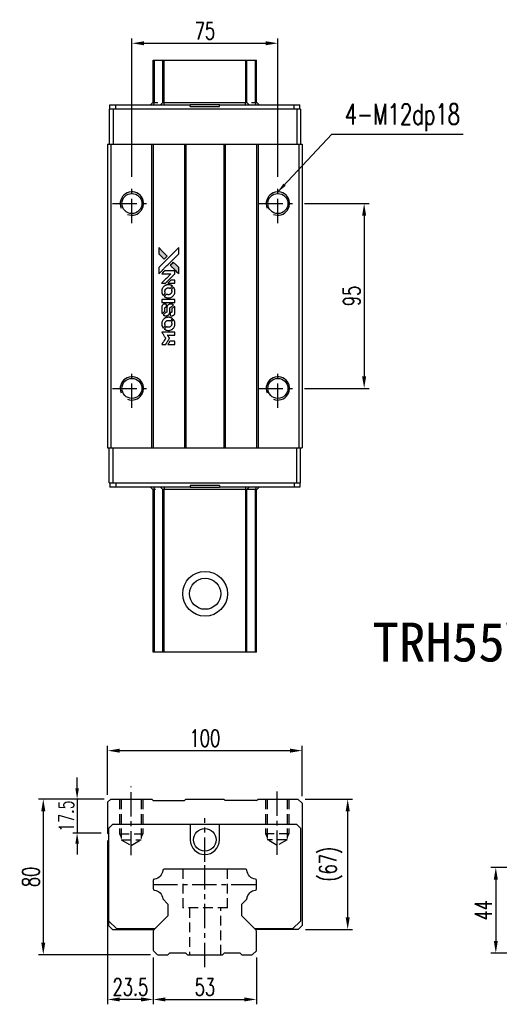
# Model space of a CAD drawing. Header units: millimetres. Extents: x 714 to 1314, y 152 to 669.
# Tile 1 of 2: x 714 to 960, y 163 to 669. Entities that reach past the tile are written whole.
import ezdxf
from ezdxf.enums import TextEntityAlignment as Align

# ---------------------------------------------------------------- set-up
doc = ezdxf.new("R2010")
doc.units = ezdxf.units.MM
doc.header["$LTSCALE"] = 10
doc.linetypes.add('CENTER', pattern=[2, 1.25, -0.25, 0.25, -0.25])
doc.linetypes.add('DASHED', pattern=[0.75, 0.5, -0.25])
for name, color, linetype in [('2', 7, 'Continuous'), ('4', 7, 'Continuous'), ('CHA', 7, 'Continuous'), ('CL', 1, 'CENTER'), ('DIM', 4, 'Continuous'), ('HID', 2, 'DASHED'), ('OUT', 3, 'Continuous')]:
    doc.layers.add(name, color=color, linetype=linetype)
doc.styles.add('DIM-7', font='SIMPLEX.shx', dxfattribs={"width": 0.7, "bigfont": 'chineset.shx'})
doc.styles.add('T', font='kaiu.ttf')
doc.dimstyles.new('CNS', dxfattribs={"dimtxt": 3.5, "dimasz": 2.5, "dimexe": 1, "dimexo": 1.5, "dimgap": 0.09, "dimtad": 0, "dimdsep": 46, "dimtxsty": 'DIM-7', "dimcen": 0.09, "dimclrd": 1, "dimclre": 1, "dimclrt": 4, "dimadec": 0, "dimazin": 0, "dimtfac": 1, "dimtix": 1, "dimtmove": 2, "dimatfit": 3, "dimfxl": 1, "dimtvp": 0.971429, "dimtolj": 1, "dimarcsym": 0})

# ---------------------------------------------------------------- blocks, each defined once
blk = doc.blocks.new('*D63')
at = {"layer": 'DEFPOINTS', "color": 0}
for p in [(846.7, 656.59), (771.7, 584.21), (846.7, 584.21)]:
    blk.add_point(p, dxfattribs=at)
at = {"layer": 'DIM', "color": 7, "lineweight": -2}
for p, q in [((771.7, 587.96), (771.7, 659.09)), ((846.7, 587.96), (846.7, 659.09)), ((777.95, 656.59), (840.45, 656.59))]:
    blk.add_line(p, q, dxfattribs=at)
at = {"layer": 'DIM', "color": 7}
for points in [[(777.95, 657.63), (777.95, 655.55), (771.7, 656.59)], [(840.45, 657.63), (840.45, 655.55), (846.7, 656.59)]]:
    blk.add_solid(points, dxfattribs=at)
at = {"layer": 'DIM', "color": 7, "insert": (809.2, 662.97), "char_height": 8.75, "attachment_point": 5, "style": 'DIM-7'}
blk.add_mtext('\\A1;75', dxfattribs=at)
blk = doc.blocks.new('*D64')
at = {"layer": 'DEFPOINTS', "color": 0}
for p in [(782.7, 190.45), (835.7, 190.45), (835.7, 165.14)]:
    blk.add_point(p, dxfattribs=at)
at = {"layer": 'DIM', "color": 7, "lineweight": -2}
for p, q in [((782.7, 186.7), (782.7, 162.64)), ((835.7, 186.7), (835.7, 162.64)), ((788.95, 165.14), (829.45, 165.14))]:
    blk.add_line(p, q, dxfattribs=at)
at = {"layer": 'DIM', "color": 7}
for points in [[(788.95, 166.18), (788.95, 164.1), (782.7, 165.14)], [(829.45, 166.18), (829.45, 164.1), (835.7, 165.14)]]:
    blk.add_solid(points, dxfattribs=at)
at = {"layer": 'DIM', "color": 7, "insert": (809.2, 171.52), "char_height": 8.75, "attachment_point": 5, "style": 'DIM-7'}
blk.add_mtext('\\A1;53', dxfattribs=at)
blk = doc.blocks.new('*D65')
at = {"layer": 'DEFPOINTS', "color": 0}
for p in [(759.2, 250.64), (782.7, 190.45), (759.2, 165.14)]:
    blk.add_point(p, dxfattribs=at)
at = {"layer": 'DIM', "color": 7, "lineweight": -2}
for p, q in [((759.2, 246.89), (759.2, 162.64)), ((782.7, 186.7), (782.7, 162.64)), ((776.45, 165.14), (765.45, 165.14))]:
    blk.add_line(p, q, dxfattribs=at)
at = {"layer": 'DIM', "color": 7}
for points in [[(765.45, 166.18), (765.45, 164.1), (759.2, 165.14)], [(776.45, 166.18), (776.45, 164.1), (782.7, 165.14)]]:
    blk.add_solid(points, dxfattribs=at)
at = {"layer": 'DIM', "color": 7, "insert": (770.95, 171.52), "char_height": 8.75, "attachment_point": 5, "style": 'DIM-7'}
blk.add_mtext('\\A1;23.5', dxfattribs=at)
blk = doc.blocks.new('*D56')
at = {"layer": 'DEFPOINTS', "color": 0}
for p in [(760.81, 268.14), (743.55, 250.64), (759.2, 250.64)]:
    blk.add_point(p, dxfattribs=at)
at = {"layer": 'DIM', "color": 7, "lineweight": -2}
for p, q in [((743.55, 273.64), (743.55, 279.14)), ((757.51, 268.14), (741.35, 268.14)), ((743.55, 268.14), (743.55, 250.64)), ((755.9, 250.64), (741.35, 250.64)), ((743.55, 245.14), (743.55, 239.64))]:
    blk.add_line(p, q, dxfattribs=at)
at = {"layer": 'DIM', "color": 7}
for points in [[(742.63, 273.64), (744.46, 273.64), (743.55, 268.14)], [(742.63, 245.14), (744.46, 245.14), (743.55, 250.64)]]:
    blk.add_solid(points, dxfattribs=at)
at = {"layer": 'DIM', "color": 7, "insert": (737.94, 259.39), "char_height": 7.7, "attachment_point": 5, "rotation": 90, "style": 'DIM-7'}
blk.add_mtext('\\A1;17.5', dxfattribs=at)
blk = doc.blocks.new('*D66')
at = {"layer": 'DEFPOINTS', "color": 0}
for p in [(760.81, 268.14), (726.16, 188.14), (785.01, 188.14)]:
    blk.add_point(p, dxfattribs=at)
at = {"layer": 'DIM', "color": 7, "lineweight": -2}
for p, q in [((757.06, 268.14), (723.66, 268.14)), ((726.16, 261.89), (726.16, 194.39)), ((781.26, 188.14), (723.66, 188.14))]:
    blk.add_line(p, q, dxfattribs=at)
at = {"layer": 'DIM', "color": 7}
for points in [[(725.12, 261.89), (727.2, 261.89), (726.16, 268.14)], [(725.12, 194.39), (727.2, 194.39), (726.16, 188.14)]]:
    blk.add_solid(points, dxfattribs=at)
at = {"layer": 'DIM', "color": 7, "insert": (719.78, 228.14), "char_height": 8.75, "attachment_point": 5, "rotation": 90, "style": 'DIM-7'}
blk.add_mtext('\\A1;80', dxfattribs=at)
blk = doc.blocks.new('*D67')
at = {"layer": 'DEFPOINTS', "color": 0}
for p in [(857, 268.14), (882.59, 268.14), (857.2, 201.14)]:
    blk.add_point(p, dxfattribs=at)
at = {"layer": 'DIM', "color": 7, "lineweight": -2}
for p, q in [((860.75, 268.14), (885.09, 268.14)), ((882.59, 207.39), (882.59, 261.89)), ((860.95, 201.14), (885.09, 201.14))]:
    blk.add_line(p, q, dxfattribs=at)
at = {"layer": 'DIM', "color": 7}
for points in [[(881.55, 261.89), (883.64, 261.89), (882.59, 268.14)], [(881.55, 207.39), (883.64, 207.39), (882.59, 201.14)]]:
    blk.add_solid(points, dxfattribs=at)
at = {"layer": 'DIM', "color": 7, "insert": (873.93, 234.64), "char_height": 8.75, "attachment_point": 5, "rotation": 90, "style": 'DIM-7'}
blk.add_mtext('\\A1;(67)', dxfattribs=at)
blk = doc.blocks.new('*D57')
at = {"layer": 'DEFPOINTS', "color": 0}
for p in [(986.75, 232.95), (958.71, 188.95), (986.75, 188.95)]:
    blk.add_point(p, dxfattribs=at)
at = {"layer": 'DIM', "color": 7, "lineweight": -2}
for p, q in [((983, 232.95), (956.21, 232.95)), ((958.71, 226.7), (958.71, 195.2)), ((983, 188.95), (956.21, 188.95))]:
    blk.add_line(p, q, dxfattribs=at)
at = {"layer": 'DIM', "color": 7}
for points in [[(957.67, 226.7), (959.75, 226.7), (958.71, 232.95)], [(957.67, 195.2), (959.75, 195.2), (958.71, 188.95)]]:
    blk.add_solid(points, dxfattribs=at)
at = {"layer": 'DIM', "color": 7, "insert": (952.34, 210.95), "char_height": 8.75, "attachment_point": 5, "rotation": 90, "style": 'DIM-7'}
blk.add_mtext('\\A1;44', dxfattribs=at)
blk = doc.blocks.new('*D76')
at = {"layer": 'DEFPOINTS', "color": 0}
for p in [(859.2, 293.01), (759.2, 266.54), (859.2, 265.94)]:
    blk.add_point(p, dxfattribs=at)
at = {"layer": 'DIM', "color": 7, "lineweight": -2}
for p, q in [((759.2, 270.29), (759.2, 295.51)), ((859.2, 269.69), (859.2, 295.51)), ((765.45, 293.01), (852.95, 293.01))]:
    blk.add_line(p, q, dxfattribs=at)
at = {"layer": 'DIM', "color": 7}
for points in [[(765.45, 294.05), (765.45, 291.97), (759.2, 293.01)], [(852.95, 294.05), (852.95, 291.97), (859.2, 293.01)]]:
    blk.add_solid(points, dxfattribs=at)
at = {"layer": 'DIM', "color": 7, "insert": (809.2, 299.38), "char_height": 8.75, "attachment_point": 5, "style": 'DIM-7'}
blk.add_mtext('\\A1;100', dxfattribs=at)
blk = doc.blocks.new('*D90')
at = {"layer": 'DEFPOINTS', "color": 0}
for p in [(856.7, 574.21), (856.7, 479.21), (891.05, 479.21)]:
    blk.add_point(p, dxfattribs=at)
at = {"layer": 'DIM', "color": 7, "lineweight": -2}
for p, q in [((860.45, 574.21), (893.55, 574.21)), ((891.05, 567.96), (891.05, 485.46)), ((860.45, 479.21), (893.55, 479.21))]:
    blk.add_line(p, q, dxfattribs=at)
at = {"layer": 'DIM', "color": 7}
for points in [[(890, 567.96), (892.09, 567.96), (891.05, 574.21)], [(890, 485.46), (892.09, 485.46), (891.05, 479.21)]]:
    blk.add_solid(points, dxfattribs=at)
at = {"layer": 'DIM', "color": 7, "insert": (884.67, 526.71), "char_height": 8.75, "attachment_point": 5, "rotation": 90, "style": 'DIM-7'}
blk.add_mtext('\\A1;95', dxfattribs=at)
blk = doc.blocks.new('MOSIONX logo(完整正式版)')
h = blk.add_hatch(color=22)
h.dxf.hatch_style = 1
h.paths.add_polyline_path([(785.46, 596.13), (785.46, 594.52), (785.46, 592.91), (786.85, 591.53, 0.000288), (787.39, 591, 0.000479), (787.84, 590.55, 0.000013), (788.25, 590.14, 0.197177), (788.26, 590.14, 0.197497), (788.27, 590.14, 0.00004), (788.5, 590.38, 0.000834), (788.76, 590.63, 0.000506), (789.07, 590.94), (789.86, 591.74), (787.66, 593.94)])
h.paths.add_polyline_path([(792.99, 588.6), (792.19, 587.8, 0.000476), (791.89, 587.49, 0.000789), (791.63, 587.23, 0.000035), (791.4, 587, 0.19758), (791.4, 586.99, 0.198396), (791.4, 586.98, 0.000019), (791.71, 586.67, 0.000582), (792.07, 586.31, 0.000351), (792.48, 585.9, 0.000108), (794.25, 584.14, 0.000692), (795.15, 583.25, 0.000077), (795.77, 582.63, 0.197527), (795.79, 582.62, 0.410181), (795.8, 582.63, 0.000493), (795.81, 582.96, 0.002424), (795.81, 583.42, 0.000529), (795.81, 584.2), (795.81, 585.78), (794.4, 587.19)])
at = {"color": 22}
for points in [[(786.85, 591.53, 0.000288), (787.39, 591, 0.000479), (787.84, 590.55, 0.000013), (788.25, 590.14, 0.197177), (788.26, 590.14, 0.197497), (788.27, 590.14, 0.00004), (788.5, 590.38, 0.000836), (788.76, 590.63, 0.000505), (789.07, 590.94), (789.86, 591.74), (787.66, 593.94), (785.46, 596.13), (785.46, 594.52), (785.46, 592.91)], [(787.39, 584.51, -0.000056), (788.36, 585.48, -0.000021), (789.71, 586.83, -0.000021), (791.19, 588.3, -0.000025), (792.57, 589.68), (795.81, 592.91), (795.81, 594.51), (795.8, 596.12), (793.63, 593.96, 0.000274), (792.58, 592.92, 0.000123), (791.21, 591.55, 0.000121), (789.76, 590.11, 0.000165), (788.46, 588.8), (785.46, 585.81), (785.46, 584.19), (785.46, 582.58)], [(792.48, 585.9, 0.000108), (794.25, 584.14, 0.000692), (795.15, 583.24, 0.000077), (795.77, 582.63, 0.197527), (795.79, 582.62, 0.410182), (795.8, 582.63, 0.000493), (795.81, 582.96, 0.002424), (795.81, 583.42, 0.000529), (795.81, 584.2), (795.81, 585.78), (794.4, 587.19), (792.99, 588.6), (792.19, 587.8, 0.000476), (791.89, 587.49, 0.000789), (791.63, 587.23, 0.000035), (791.4, 587, 0.19758), (791.4, 586.99, 0.198396), (791.4, 586.98, 0.000019), (791.71, 586.67, 0.000582), (792.07, 586.31, 0.000351)], [(788.02, 577.82), (789.05, 577.82), (791.43, 580.21), (793.82, 582.6), (793.81, 583.26, 0.0008), (793.81, 583.69, 0.010795), (793.81, 583.85, 0.030495), (793.8, 583.93, 0.080372), (793.78, 583.99, 0.03816), (793.74, 584.05, 0.041799), (793.7, 584.1, 0.042486), (793.64, 584.14, 0.042078), (793.59, 584.17, 0.099276), (793.51, 584.19, 0.003302), (793.18, 584.19, 0.002586), (792.6, 584.19, 0.000204), (791.05, 584.19), (788.58, 584.19), (787.79, 583.39), (787, 582.6), (789.37, 582.59), (791.75, 582.58), (789.4, 580.25, 0.000253), (788.5, 579.35, 0.000412), (787.73, 578.58, 0.000041), (787.05, 577.9, 0.041338), (787.02, 577.87), (786.99, 577.82)], [(787.04, 573.26, 0.023681), (787.09, 572.98, 0.022402), (787.16, 572.7, 0.021929), (787.25, 572.42, 0.020503), (787.38, 572.14, 0.013745), (787.46, 571.99, 0.009767), (787.56, 571.81, 0.009658), (787.66, 571.66, 0.027804), (787.74, 571.56), (787.77, 571.52), (788.27, 572.01, 0.002053), (788.51, 572.26, 0.006738), (788.66, 572.42, 0.007826), (788.77, 572.53, 0.063909), (788.81, 572.59, 0.061532), (788.84, 572.68, 0.068674), (788.85, 572.77, 0.052072), (788.83, 572.88, 0.019648), (788.78, 573.03, -0.018366), (788.73, 573.2, -0.0288), (788.69, 573.36, -0.029061), (788.68, 573.52, -0.019155), (788.68, 573.71, -0.053809), (788.74, 574.11, -0.058833), (788.88, 574.47, -0.058566), (789.1, 574.79, -0.052525), (789.4, 575.07, -0.044733), (789.65, 575.22, -0.040573), (789.94, 575.34, -0.041123), (790.24, 575.4, -0.04951), (790.52, 575.41, -0.017369), (790.66, 575.4, -0.024255), (790.77, 575.38, -0.023787), (790.89, 575.34, -0.015798), (791.02, 575.29, 0.010631), (791.11, 575.26, 0.033653), (791.16, 575.25, 0.037806), (791.22, 575.24, 0.016307), (791.29, 575.24, 0.068179), (791.44, 575.26, 0.095747), (791.55, 575.31, 0.033418), (791.71, 575.45, 0.002133), (792.13, 575.88, 0.001452), (792.36, 576.12, 0.012393), (792.46, 576.24, 0.020479), (792.52, 576.3, 0.344362), (792.52, 576.33, 0.074287), (792.46, 576.38, 0.005454), (792.28, 576.5, 0.008391), (792.08, 576.62, 0.017097), (791.93, 576.7, 0.027375), (791.6, 576.84, 0.02835), (791.27, 576.94, 0.027723), (790.93, 577, 0.023913), (790.56, 577.03, 0.027047), (790.11, 577.02, 0.031685), (789.7, 576.96, 0.032425), (789.3, 576.85, 0.031013), (788.91, 576.68, 0.037914), (788.46, 576.41, 0.040153), (788.05, 576.08, 0.039834), (787.71, 575.68, 0.036173), (787.42, 575.23, 0.040752), (787.22, 574.78, 0.035885), (787.09, 574.28, 0.035491), (787.03, 573.77, 0.037615)], [(792.02, 577.82), (793.82, 577.82), (793.81, 578.49), (793.81, 579.16), (793.76, 579.24, 0.03146), (793.74, 579.28, 0.026444), (793.71, 579.31, 0.026444), (793.67, 579.34, 0.031457), (793.64, 579.37), (793.56, 579.41), (792.67, 579.42), (791.78, 579.42), (791, 578.64, 0.000745), (790.7, 578.33, 0.001228), (790.45, 578.08, 0.000087), (790.23, 577.84, 0.195134), (790.22, 577.84, 0.412117), (790.23, 577.83, 0.000048), (790.75, 577.83, 0.00109), (791.33, 577.82, 0.000653)], [(788.43, 570.88, 0.018008), (788.57, 570.79, 0.009842), (788.76, 570.68, 0.009807), (788.95, 570.58, 0.015716), (789.12, 570.5, 0.048467), (789.73, 570.31, 0.045841), (790.37, 570.23, 0.046006), (791.02, 570.28, 0.049638), (791.63, 570.44, 0.064819), (792.42, 570.86, 0.06695), (793.07, 571.46, 0.066691), (793.53, 572.22, 0.063505), (793.8, 573.08, 0.03135), (793.82, 573.31, 0.010439), (793.83, 573.63, 0.010391), (793.82, 573.96, 0.032408), (793.8, 574.17, 0.015696), (793.74, 574.43, 0.018095), (793.68, 574.67, 0.018551), (793.59, 574.9, 0.018352), (793.5, 575.12, 0.015568), (793.42, 575.27, 0.009832), (793.32, 575.44, 0.009795), (793.22, 575.6, 0.023727), (793.13, 575.71), (793.1, 575.75), (792.6, 575.26, 0.001528), (792.32, 574.99, 0.010022), (792.19, 574.84, 0.019586), (792.11, 574.75, 0.061865), (792.07, 574.68, 0.055054), (792.03, 574.58, 0.061607), (792.02, 574.47, 0.048725), (792.04, 574.35, 0.020221), (792.09, 574.19, -0.017722), (792.14, 574.02, -0.02685), (792.17, 573.86, -0.02759), (792.18, 573.71, -0.020233), (792.18, 573.54, -0.04793), (792.13, 573.21, -0.048386), (792.03, 572.9, -0.047866), (791.86, 572.61, -0.044964), (791.64, 572.36, -0.04333), (791.37, 572.14, -0.050921), (791.08, 571.99, -0.051473), (790.78, 571.9, -0.0459), (790.45, 571.87, -0.019014), (790.28, 571.88, -0.024114), (790.14, 571.9, -0.025081), (790, 571.93, -0.023892), (789.86, 571.97, 0.008624), (789.75, 572.01, 0.026486), (789.67, 572.03, 0.035074), (789.61, 572.04, 0.02756), (789.54, 572.05, 0.087163), (789.42, 572.02, 0.073291), (789.32, 571.96, 0.028074), (789.16, 571.83, 0.002594), (788.81, 571.48), (788.3, 570.97)], [(790.42, 567.85), (793.81, 567.86), (793.81, 568.52), (793.81, 569.19), (793.77, 569.27, 0.071429), (793.72, 569.33, 0.054799), (793.65, 569.39, 0.053585), (793.57, 569.43, 0.060698), (793.49, 569.45, 0.033975), (793.35, 569.46), (791.63, 569.46, 0.000726), (789.94, 569.46, 0.001084), (788.46, 569.45), (787.03, 569.44), (787.03, 568.65), (787.03, 567.85)], [(787.04, 562.89, 0.018538), (787.05, 562.78, 0.010695), (787.07, 562.66, 0.01068), (787.1, 562.54, 0.017678), (787.13, 562.44, 0.013849), (787.17, 562.32, 0.011814), (787.22, 562.21, 0.004513), (787.27, 562.1, 0.290035), (787.29, 562.09, 0.196418), (787.3, 562.09, 0.000124), (787.5, 562.28, 0.001477), (787.72, 562.5, 0.000898), (787.98, 562.76), (788.66, 563.44), (788.66, 564.29, -0.001471), (788.66, 564.93, -0.028714), (788.68, 565.12, -0.097073), (788.71, 565.23, -0.084199), (788.79, 565.33, -0.042698), (788.85, 565.37, -0.053912), (788.92, 565.4, -0.051004), (788.99, 565.42, -0.032967), (789.07, 565.43, 0.00807), (789.11, 565.43, 0.003023), (789.17, 565.43, 0.002994), (789.24, 565.43, 0.003629), (789.3, 565.44), (789.45, 565.45), (789.45, 566.1, 0.001618), (789.45, 566.41, 0.005206), (789.44, 566.61, 0.00535), (789.44, 566.75, 0.060675), (789.43, 566.81, 0.048484), (789.42, 566.84, 0.02389), (789.39, 566.88, 0.022812), (789.37, 566.92, 0.02462), (789.34, 566.95, 0.061781), (789.26, 567.01, 0.080179), (789.17, 567.05, 0.048561), (789.04, 567.07, 0.010021), (788.82, 567.07, 0.016602), (788.51, 567.06, 0.031409), (788.27, 567.03, 0.036474), (788.06, 566.97, 0.03439), (787.86, 566.89, 0.065928), (787.54, 566.66, 0.069066), (787.29, 566.37, 0.065697), (787.12, 566, 0.051559), (787.04, 565.57, 0.020904), (787.03, 565.35, 0.000451), (787.03, 564.22, 0.000419), (787.03, 563.1, 0.022759)], [(787.91, 561.4, 0.023289), (788.08, 561.3, 0.026845), (788.24, 561.21, 0.026047), (788.42, 561.15, 0.019751), (788.61, 561.09, 0.013249), (788.73, 561.07, 0.025169), (788.82, 561.06, 0.016532), (788.93, 561.05, 0.002937), (789.15, 561.05, 0.003317), (789.34, 561.05, 0.011808), (789.46, 561.05, 0.01777), (789.55, 561.06, 0.021476), (789.64, 561.08, 0.04325), (790, 561.19, 0.045753), (790.33, 561.36, 0.04649), (790.61, 561.59, 0.047672), (790.85, 561.86, 0.025315), (790.93, 561.98, 0.015208), (791, 562.12, 0.01512), (791.07, 562.28, 0.022488), (791.13, 562.41, 0.027857), (791.18, 562.63, 0.034138), (791.21, 562.83, 0.014286), (791.22, 563.14, 0.00124), (791.22, 563.94, -0.00103), (791.22, 564.43, -0.002552), (791.23, 564.79, -0.001594), (791.23, 565.06, -0.047676), (791.24, 565.12, -0.085307), (791.29, 565.24, -0.097789), (791.37, 565.33, -0.085947), (791.49, 565.39, -0.051339), (791.65, 565.42, 0.014634), (791.7, 565.43, 0.015028), (791.75, 565.44, 0.014927), (791.8, 565.45, 0.059415), (791.82, 565.46, 0.070595), (791.88, 565.5, 0.00028), (792.45, 566.06, 0.000111), (793.03, 566.64, 0.200239), (793.04, 566.66, 0.268906), (793.03, 566.68, 0.001866), (792.89, 566.76, 0.007532), (792.76, 566.83, 0.017818), (792.65, 566.88, 0.013256), (792.54, 566.93, 0.011636), (792.42, 566.97, 0.011528), (792.29, 567.01, 0.012303), (792.17, 567.04, 0.0423), (791.98, 567.06, 0.013657), (791.69, 567.07, 0.013857), (791.4, 567.06, 0.037428), (791.19, 567.03, 0.014927), (791.06, 567, 0.0122), (790.91, 566.95, 0.012518), (790.78, 566.9, 0.023062), (790.67, 566.86, 0.065961), (790.29, 566.6, 0.06055), (789.98, 566.24, 0.059676), (789.75, 565.81, 0.060497), (789.64, 565.35, 0.025683), (789.63, 565.25, 0.001528), (789.63, 564.95, 0.002124), (789.62, 564.57, 0.001173), (789.62, 564.1, -0.000809), (789.62, 563.29, -0.017164), (789.61, 563.04, -0.063931), (789.59, 562.92, -0.108429), (789.53, 562.82, -0.052941), (789.47, 562.77, -0.063675), (789.4, 562.74, -0.050562), (789.31, 562.72, -0.020337), (789.19, 562.7, 0.009897), (789.12, 562.7, 0.016482), (789.06, 562.69, 0.019019), (789.01, 562.68, 0.06043), (788.98, 562.67, 0.076267), (788.91, 562.61, 0.00054), (788.38, 562.08, 0.000307), (787.84, 561.54, 0.142594), (787.82, 561.49, 0.232419), (787.82, 561.48, 0.022995), (787.85, 561.46, 0.024627), (787.88, 561.43, 0.015407)], [(791.43, 561.31, 0.065483), (791.46, 561.23, 0.053271), (791.52, 561.16, 0.052018), (791.6, 561.1, 0.0556), (791.68, 561.06, 0.036839), (791.74, 561.05, 0.026922), (791.8, 561.04, 0.016905), (791.89, 561.03, 0.004317), (792.03, 561.03, 0.016369), (792.32, 561.05, 0.029936), (792.56, 561.08, 0.03418), (792.77, 561.13, 0.031327), (792.97, 561.22, 0.046935), (793.22, 561.37, 0.054053), (793.43, 561.56, 0.053701), (793.59, 561.79, 0.045364), (793.71, 562.06, 0.032479), (793.77, 562.31, 0.03386), (793.8, 562.55, 0.013578), (793.82, 562.94, 0.001155), (793.81, 563.93, 0.000413), (793.81, 564.78, 0.005008), (793.8, 565.11, 0.013199), (793.79, 565.3, 0.033956), (793.77, 565.43, 0.013909), (793.74, 565.57, 0.010864), (793.7, 565.71, 0.010938), (793.65, 565.85, 0.028702), (793.61, 565.94), (793.57, 566.01), (792.88, 565.33), (792.19, 564.64), (792.19, 563.84, -0.001504), (792.19, 563.5, -0.00328), (792.18, 563.24, -0.001901), (792.18, 563.03, -0.061333), (792.17, 562.99, -0.063621), (792.14, 562.92, -0.048633), (792.09, 562.85, -0.046769), (792.03, 562.79, -0.047961), (791.96, 562.74, -0.02678), (791.9, 562.72, -0.050957), (791.85, 562.7, -0.029398), (791.78, 562.7, -0.00401), (791.63, 562.69), (791.4, 562.68), (791.4, 562.04, 0.001061), (791.4, 561.66, 0.009147), (791.4, 561.48, 0.020721), (791.41, 561.38, 0.051619)], [(787.04, 556.54, 0.024131), (787.09, 556.25, 0.022344), (787.16, 555.95, 0.021883), (787.26, 555.66, 0.020884), (787.39, 555.38, 0.010669), (787.48, 555.21, 0.010389), (787.57, 555.05, 0.010913), (787.66, 554.91, 0.022227), (787.74, 554.8), (787.77, 554.76), (788.28, 555.28, 0.002452), (788.47, 555.48, 0.003628), (788.64, 555.66, 0.001662), (788.78, 555.81, 0.070159), (788.81, 555.85, 0.047671), (788.82, 555.88, 0.018624), (788.83, 555.92, 0.017921), (788.84, 555.97, 0.018804), (788.84, 556.01, 0.018255), (788.84, 556.08, 0.041312), (788.84, 556.13, 0.037164), (788.83, 556.18, 0.012342), (788.8, 556.25, -0.015101), (788.74, 556.42, -0.035998), (788.7, 556.55, -0.033244), (788.69, 556.69, -0.011249), (788.68, 556.9, -0.004059), (788.68, 557.07, -0.019693), (788.69, 557.17, -0.027943), (788.7, 557.24, -0.014411), (788.72, 557.34, -0.033089), (788.8, 557.57, -0.033887), (788.91, 557.79, -0.034021), (789.05, 557.98, -0.033942), (789.21, 558.16, -0.02816), (789.39, 558.32, -0.035032), (789.58, 558.45, -0.035269), (789.79, 558.54, -0.029196), (790.01, 558.62, -0.037862), (790.28, 558.67, -0.043657), (790.53, 558.67, -0.043064), (790.79, 558.63, -0.035184), (791.05, 558.55, 0.033699), (791.17, 558.51, 0.052815), (791.29, 558.49, 0.059167), (791.39, 558.5, 0.058972), (791.49, 558.53, 0.059208), (791.56, 558.58, 0.021125), (791.66, 558.66, 0.008691), (791.82, 558.82, 0.000851), (792.19, 559.2, 0.001873), (792.39, 559.4, 0.013884), (792.47, 559.49, 0.022355), (792.52, 559.55, 0.341453), (792.52, 559.58, 0.073011), (792.47, 559.62, 0.004587), (792.29, 559.74, 0.00748), (792.1, 559.86, 0.016837), (791.95, 559.94, 0.028606), (791.6, 560.09, 0.031352), (791.24, 560.2, 0.031004), (790.87, 560.27, 0.0268), (790.47, 560.29, 0.026698), (790.05, 560.26, 0.03002), (789.65, 560.2, 0.030357), (789.26, 560.08, 0.028554), (788.89, 559.92, 0.062944), (788.19, 559.46, 0.062206), (787.62, 558.83, 0.062448), (787.23, 558.09, 0.064355), (787.04, 557.28, 0.017377), (787.03, 557.11, 0.008369), (787.03, 556.91, 0.008367), (787.03, 556.7, 0.01757)], [(788.42, 554.14, 0.064158), (789.21, 553.72, 0.06356), (790.08, 553.52, 0.064004), (790.97, 553.53, 0.066747), (791.81, 553.78, 0.04321), (792.34, 554.06, 0.044737), (792.8, 554.43, 0.044901), (793.19, 554.88, 0.044184), (793.49, 555.39, 0.026293), (793.65, 555.78, 0.033344), (793.76, 556.15, 0.033227), (793.82, 556.54, 0.025815), (793.83, 556.96, 0.023119), (793.8, 557.37, 0.031044), (793.73, 557.73, 0.031337), (793.62, 558.08, 0.024258), (793.46, 558.45, 0.015622), (793.39, 558.57, 0.008495), (793.3, 558.73, 0.008415), (793.21, 558.87, 0.020814), (793.13, 558.97), (793.09, 559.02), (792.6, 558.53, 0.002843), (792.24, 558.17, 0.033917), (792.11, 558.02, 0.087906), (792.05, 557.9, 0.073302), (792.03, 557.77, 0.022047), (792.03, 557.7, 0.026465), (792.04, 557.64, 0.022233), (792.06, 557.58, 0.009985), (792.08, 557.49, -0.039011), (792.16, 557.17, -0.044398), (792.19, 556.87, -0.045096), (792.16, 556.56, -0.04265), (792.07, 556.26, -0.071154), (791.84, 555.84, -0.068827), (791.49, 555.49, -0.068713), (791.07, 555.25, -0.070507), (790.59, 555.14, -0.028605), (790.39, 555.13, -0.031418), (790.2, 555.14, -0.031044), (790, 555.19, -0.02668), (789.8, 555.25, 0.038913), (789.69, 555.29, 0.043732), (789.57, 555.3, 0.047754), (789.46, 555.3, 0.075756), (789.38, 555.27, 0.07294), (789.33, 555.24, 0.003456), (789.2, 555.12, 0.005023), (789.03, 554.95, 0.002422), (788.81, 554.74, 0.000819), (788.62, 554.55, 0.001349), (788.46, 554.39, 0.0001), (788.31, 554.24, 0.205335), (788.31, 554.23, 0.219821), (788.31, 554.23, 0.002494), (788.34, 554.2, 0.007089), (788.38, 554.18, 0.004494)], [(788.04, 546.32), (789.06, 546.32), (789.23, 546.6, -0.000297), (789.34, 546.77, -0.000037), (789.57, 547.15, -0.000043), (789.84, 547.59, -0.000036), (790.13, 548.07, 0.000044), (790.42, 548.53, 0.000063), (790.67, 548.95, 0.000035), (790.89, 549.29, 0.0009), (790.94, 549.39), (791.03, 549.53), (790.92, 549.71, 0.001175), (790.85, 549.81, 0.000208), (790.73, 550, 0.000225), (790.59, 550.23, 0.000203), (790.44, 550.47, -0.000711), (790.3, 550.69, -0.001119), (790.18, 550.88, -0.000263), (790.08, 551.05, -0.04589), (790.07, 551.07, -0.519312), (790.08, 551.09, -0.001914), (790.36, 551.09, -0.003124), (790.81, 551.1, -0.000285), (791.94, 551.1), (793.82, 551.1), (793.82, 551.75, 0.001727), (793.82, 552.22, 0.025279), (793.81, 552.39, 0.073886), (793.78, 552.48, 0.07426), (793.73, 552.57, 0.03264), (793.71, 552.59, 0.01784), (793.68, 552.62, 0.017712), (793.65, 552.64, 0.026854), (793.62, 552.65), (793.56, 552.69), (790.28, 552.69), (787.01, 552.7), (787.03, 552.66, -0.004595), (787.04, 552.64, -0.00016), (787.11, 552.54, -0.000298), (787.18, 552.42, -0.000208), (787.26, 552.29, 0.000986), (787.51, 551.9, 0.00025), (787.9, 551.26, 0.000268), (788.32, 550.59, 0.000436), (788.68, 550.02, -0.002932), (788.8, 549.83, -0.004718), (788.9, 549.67, -0.001113), (788.98, 549.52, -0.227179), (788.98, 549.51, -0.045982), (788.98, 549.49, -0.000145), (788.86, 549.3, -0.000825), (788.72, 549.08, -0.000517), (788.57, 548.83, 0.000056), (788.03, 547.97, 0.000289), (787.73, 547.49, 0.000481), (787.51, 547.13, 0.000418), (787.28, 546.76), (787.01, 546.32)], [(792.01, 546.32), (793.82, 546.32), (793.82, 546.97, 0.000842), (793.82, 547.39, 0.010591), (793.81, 547.55, 0.028995), (793.8, 547.64, 0.069543), (793.78, 547.7, 0.051063), (793.75, 547.76, 0.039932), (793.7, 547.82, 0.039414), (793.64, 547.86, 0.045845), (793.58, 547.9, 0.094811), (793.52, 547.91, 0.007124), (793.34, 547.92, 0.004713), (793.04, 547.92, 0.000534), (792.35, 547.92), (791.18, 547.92), (791.08, 547.76, 0.000828), (790.78, 547.27, 0.000879), (790.49, 546.8, 0.000048), (790.21, 546.34, 0.137596), (790.21, 546.32, 0.413028), (790.21, 546.32, 0.000016), (790.74, 546.32, 0.000623), (791.32, 546.32, 0.000374)]]:
    blk.add_lwpolyline(points, format="xyb", close=True, dxfattribs=at)

msp = doc.modelspace()

# ---------------------------------------------------------------- linework, layer by layer
at = {"color": 7, "linetype": 'Continuous', "lineweight": 25}
for p, q in [((782.702, 626.155), (782.702, 647.96)), ((782.702, 647.96), (783.345, 647.96)), ((783.345, 647.96), (787.569, 647.96)), ((783.345, 626.155), (783.345, 647.96)), ((787.569, 647.96), (788.317, 647.96)), ((787.569, 626.154), (787.569, 647.96)), ((788.317, 647.96), (830.324, 647.96)), ((788.317, 626.155), (788.317, 647.96)), ((830.324, 647.96), (830.823, 647.96)), ((830.324, 626.155), (830.324, 647.96)), ((830.823, 647.96), (835.254, 647.96)), ((830.823, 626.154), (830.823, 647.96)), ((835.254, 647.96), (835.702, 647.96)), ((835.254, 626.155), (835.254, 647.96)), ((835.702, 626.155), (835.702, 647.96)), ((760.003, 622.755), (760.003, 604.755)), ((762.003, 622.755), (760.003, 622.755)), ((760.403, 622.755), (760.403, 624.955)), ((760.403, 624.955), (763.403, 624.955)), ((762.003, 622.755), (762.003, 604.755)), ((856.404, 622.755), (762.003, 622.755)), ((763.403, 622.755), (763.403, 624.955)), ((763.403, 624.955), (801.703, 624.955)), ((781.304, 624.955), (782.504, 626.155)), ((782.504, 626.155), (783.134, 626.155)), ((783.013, 624.955), (783.134, 626.155)), ((783.134, 626.155), (785.103, 626.155)), ((786.384, 624.955), (787.583, 626.155)), ((787.574, 626.155), (787.583, 626.155)), ((787.583, 626.155), (788.283, 626.155)), ((788.283, 624.955), (788.283, 626.155)), ((788.283, 626.155), (830.122, 626.155)), ((801.703, 624.155), (801.703, 624.955)), ((816.703, 624.955), (801.703, 624.955)), ((801.703, 624.155), (816.703, 624.155)), ((816.703, 624.155), (816.703, 624.955)), ((816.703, 624.955), (855.003, 624.955)), ((830.122, 624.955), (830.122, 626.155)), ((830.122, 626.155), (830.819, 626.155)), ((832.021, 624.955), (830.823, 626.154)), ((833.239, 626.155), (835.271, 626.155)), ((835.392, 624.955), (835.271, 626.155)), ((835.271, 626.155), (835.901, 626.155)), ((837.101, 624.955), (835.901, 626.155)), ((855.003, 622.755), (855.003, 624.955)), ((855.003, 624.955), (858.003, 624.955)), ((856.404, 622.755), (856.404, 604.755)), ((858.403, 622.755), (856.404, 622.755)), ((858.003, 622.755), (858.003, 624.955)), ((858.403, 622.755), (858.403, 604.755)), ((759.202, 604.755), (759.202, 448.655)), ((759.202, 604.755), (760.952, 604.755)), ((760.952, 604.755), (760.952, 448.655)), ((760.952, 604.755), (781.854, 604.755)), ((781.854, 604.755), (781.854, 448.655)), ((781.854, 604.755), (782.604, 604.755)), ((782.604, 604.755), (782.604, 448.655)), ((782.604, 604.755), (798.704, 604.755)), ((798.704, 604.755), (798.704, 448.655)), ((798.704, 604.755), (799.454, 604.755)), ((799.454, 604.755), (799.454, 448.655)), ((799.454, 604.755), (818.953, 604.755)), ((818.953, 604.755), (818.953, 448.655)), ((818.953, 604.755), (819.703, 604.755)), ((819.703, 604.755), (819.703, 448.655)), ((819.703, 604.755), (835.8, 604.755)), ((835.8, 604.755), (835.8, 448.655)), ((835.8, 604.755), (836.55, 604.755)), ((836.55, 604.755), (836.55, 448.655)), ((836.55, 604.755), (857.452, 604.755)), ((857.452, 604.755), (857.452, 448.655)), ((857.452, 604.755), (859.202, 604.755)), ((859.202, 604.755), (859.202, 448.655)), ((759.202, 448.655), (760.952, 448.655)), ((760.003, 430.655), (760.003, 448.655)), ((760.952, 448.655), (781.854, 448.655)), ((762.003, 430.655), (762.003, 448.655)), ((781.854, 448.655), (782.604, 448.655)), ((782.604, 448.655), (798.704, 448.655)), ((798.704, 448.655), (799.454, 448.655)), ((799.454, 448.655), (818.953, 448.655)), ((818.953, 448.655), (819.703, 448.655)), ((819.703, 448.655), (835.8, 448.655)), ((835.8, 448.655), (836.55, 448.655)), ((836.55, 448.655), (857.452, 448.655)), ((856.404, 430.655), (856.404, 448.655)), ((857.452, 448.655), (859.202, 448.655)), ((858.403, 430.655), (858.403, 448.655)), ((760.003, 430.655), (762.003, 430.655)), ((760.403, 430.655), (760.403, 428.455)), ((762.003, 430.655), (856.404, 430.655)), ((763.403, 430.655), (763.403, 428.455)), ((855.003, 430.655), (855.003, 428.455)), ((856.404, 430.655), (858.403, 430.655)), ((858.003, 430.655), (858.003, 428.455)), ((763.403, 428.455), (760.403, 428.455)), ((801.703, 428.455), (763.403, 428.455)), ((781.306, 428.455), (782.506, 427.255)), ((783.136, 427.255), (782.506, 427.255)), ((782.702, 343.655), (782.702, 427.255)), ((783.015, 428.455), (783.136, 427.255)), ((783.867, 427.255), (783.136, 427.255)), ((783.345, 343.655), (783.345, 427.255)), ((786.386, 428.455), (787.585, 427.255)), ((787.569, 343.655), (787.569, 427.258)), ((787.585, 427.255), (787.577, 427.255)), ((788.285, 427.255), (787.585, 427.255)), ((788.285, 428.455), (788.285, 427.255)), ((830.124, 427.255), (788.285, 427.255)), ((788.317, 343.655), (788.317, 427.255)), ((801.703, 429.255), (801.703, 428.455)), ((816.703, 429.255), (801.703, 429.255)), ((801.703, 428.455), (816.703, 428.455)), ((816.703, 429.255), (816.703, 428.455)), ((855.003, 428.455), (816.703, 428.455)), ((830.124, 428.455), (830.124, 427.255)), ((830.824, 427.255), (830.124, 427.255)), ((830.324, 343.655), (830.324, 427.255)), ((830.823, 343.655), (830.823, 427.255)), ((832.023, 428.455), (830.824, 427.255)), ((835.273, 427.255), (830.824, 427.255)), ((835.254, 343.655), (835.254, 427.255)), ((835.394, 428.455), (835.273, 427.255)), ((835.903, 427.255), (835.273, 427.255)), ((835.702, 343.655), (835.702, 427.255)), ((837.103, 428.455), (835.903, 427.255)), ((858.003, 428.455), (855.003, 428.455)), ((783.345, 343.655), (782.702, 343.655)), ((787.569, 343.655), (783.345, 343.655)), ((788.317, 343.655), (787.569, 343.655)), ((830.324, 343.655), (788.317, 343.655)), ((830.823, 343.655), (830.324, 343.655)), ((835.254, 343.655), (830.823, 343.655)), ((835.702, 343.655), (835.254, 343.655))]:
    msp.add_line(p, q, dxfattribs=at)
for centre, radius in [((771.703, 574.205), 5.15), ((846.703, 574.205), 5.15), ((771.703, 479.205), 5.15), ((846.703, 479.205), 5.15), ((809.32, 373.655), 11.5), ((809.32, 373.655), 8)]:
    msp.add_circle(centre, radius, dxfattribs=at)
for centre in [(771.703, 574.205), (846.703, 574.205), (771.703, 479.205), (846.703, 479.205)]:
    msp.add_arc(centre, 6, 247.5, 202.5)
at = {"layer": '2', "color": 0, "linetype": 'Continuous'}
for p, q in [((830.324, 232.142), (788.317, 232.142)), ((782.702, 226.213), (782.702, 222.071)), ((835.702, 221.85), (835.702, 226.434)), ((787.702, 216.643), (790.056, 214.29)), ((790.202, 213.936), (790.202, 208.348)), ((828.202, 208.35), (828.202, 213.934)), ((828.349, 214.287), (830.703, 216.641)), ((790.056, 207.994), (782.995, 200.933)), ((835.409, 200.936), (828.349, 207.997)), ((782.702, 200.226), (782.702, 190.454)), ((835.702, 190.451), (835.702, 200.229)), ((782.922, 189.924), (784.484, 188.362)), ((785.014, 188.142), (790.204, 188.142)), ((790.204, 188.142), (791.203, 189.141)), ((791.203, 189.142), (799.203, 189.142)), ((799.203, 189.143), (800.203, 188.142)), ((800.203, 188.142), (818.203, 188.142)), ((818.203, 188.142), (819.203, 189.142)), ((819.203, 189.142), (827.203, 189.142)), ((827.203, 189.143), (828.203, 188.143)), ((828.203, 188.142), (833.393, 188.142)), ((833.924, 188.362), (835.483, 189.921))]:
    msp.add_line(p, q, dxfattribs=at)
at = {"layer": '2', "color": 0, "linetype": 'DASHED'}
for p, q in [((797.82, 232.142), (797.82, 212.142)), ((820.82, 212.142), (820.82, 232.142)), ((820.82, 212.142), (797.82, 212.142)), ((801.32, 212.142), (801.32, 188.142)), ((817.32, 188.142), (817.32, 212.142))]:
    msp.add_line(p, q, dxfattribs=at)
at = {"layer": '2', "color": 0, "linetype": 'Continuous', "extrusion": (0, 0, -1)}
for centre, radius, start, end in [((-782.635, 231.854), 4.95, 184.64882, 261.76029), ((-835.77, 231.854), 4.95, 275.97572, 357.77095), ((-782.635, 216.429), 4.95, 98.23971, 174.02214), ((-835.77, 216.429), 4.95, 5.95157, 84.02428), ((-789.702, 213.936), 0.5, 135, 180), ((-828.702, 213.934), 0.5, 0, 45.00002), ((-789.702, 208.348), 0.5, 180, 224.99999), ((-828.702, 208.35), 0.5, 315, 0)]:
    msp.add_arc(centre, radius, start, end, dxfattribs=at)
at = {"layer": '2', "color": 0, "linetype": 'Continuous'}
for centre, radius, start, end in [((788.317, 231.392), 0.75, 90, 175.35118), ((830.324, 231.642), 0.5, 2.22905, 90), ((783.452, 226.213), 0.75, 98.23971, 180), ((835.202, 226.434), 0.5, 0, 84.02428), ((783.452, 222.071), 0.75, 180, 261.76029), ((835.202, 221.85), 0.5, 275.97572, 0), ((788.056, 216.997), 0.5, 185.97786, 225), ((830.349, 216.995), 0.5, 314.99998, 354.04843), ((783.702, 200.226), 1, 135.00001, 180), ((834.702, 200.229), 1, 0, 45), ((783.452, 190.454), 0.75, 180, 225.00008), ((785.014, 188.892), 0.75, 225.00008, 270), ((833.393, 188.892), 0.75, 270, 314.99994), ((834.952, 190.451), 0.75, 314.99994, 0)]:
    msp.add_arc(centre, radius, start, end, dxfattribs=at)
at = {"layer": '4', "color": 0, "linetype": 'Continuous'}
for p, q in [((759.884, 253.143), (761.884, 255.143)), ((759.884, 205.443), (759.884, 253.143)), ((761.884, 255.143), (856.285, 255.143)), ((856.285, 255.143), (858.284, 253.143)), ((858.284, 253.143), (858.284, 205.443)), ((763.884, 201.443), (759.884, 205.443)), ((858.284, 205.443), (854.284, 201.443)), ((783.505, 201.443), (763.884, 201.443)), ((854.284, 201.443), (834.903, 201.443))]:
    msp.add_line(p, q, dxfattribs=at)
at = {"layer": 'CL', "color": 0}
for p, q in [((771.703, 564.205), (771.703, 584.205)), ((846.703, 564.205), (846.703, 584.205)), ((761.703, 574.205), (781.703, 574.205)), ((836.703, 574.205), (856.703, 574.205)), ((771.703, 469.205), (771.703, 489.205)), ((846.703, 469.205), (846.703, 489.205)), ((761.703, 479.205), (781.703, 479.205)), ((836.703, 479.205), (856.703, 479.205)), ((771.336, 239.211), (771.336, 274.555)), ((846.336, 239.511), (846.336, 274.555)), ((809.202, 235.931), (809.202, 258.355)), ((809.202, 181.73), (809.202, 238.555)), ((782.702, 224.142), (835.702, 224.142))]:
    msp.add_line(p, q, dxfattribs=at)
at = {"layer": 'HID', "color": 0}
for p, q in [((765.336, 267.943), (765.336, 250.243)), ((766.186, 267.943), (766.186, 247.243)), ((776.486, 267.943), (776.486, 247.243)), ((777.336, 267.943), (777.336, 250.243)), ((840.336, 267.943), (840.336, 250.243)), ((841.186, 267.943), (841.186, 247.243)), ((851.486, 267.943), (851.486, 247.243)), ((852.336, 267.943), (852.336, 250.243)), ((765.336, 250.243), (777.336, 250.243)), ((765.336, 250.243), (766.186, 248.771)), ((777.337, 250.242), (776.487, 248.77)), ((840.334, 250.242), (841.184, 248.77)), ((852.336, 250.243), (840.336, 250.243)), ((852.335, 250.243), (851.485, 248.771)), ((766.186, 247.243), (776.486, 247.243)), ((766.186, 247.243), (771.336, 244.27)), ((771.336, 244.27), (776.486, 247.243)), ((851.486, 247.243), (841.186, 247.243)), ((846.336, 244.27), (841.186, 247.243)), ((851.486, 247.243), (846.336, 244.27))]:
    msp.add_line(p, q, dxfattribs=at)
at = {"layer": 'OUT', "color": 0, "linetype": 'Continuous'}
for p, q in [((760.805, 268.142), (759.202, 266.54)), ((759.202, 266.54), (759.202, 250.642)), ((760.805, 268.142), (781.904, 268.142)), ((782.604, 267.442), (781.904, 268.142)), ((782.604, 267.442), (798.704, 267.442)), ((798.704, 267.442), (799.404, 268.142)), ((799.404, 268.142), (819.003, 268.142)), ((819.703, 267.442), (819.003, 268.142)), ((835.8, 267.442), (819.7, 267.442)), ((835.8, 267.442), (836.5, 268.142)), ((836.5, 268.142), (857.002, 268.142)), ((857.002, 268.142), (859.202, 265.942)), ((859.202, 265.942), (859.202, 203.142)), ((759.202, 250.642), (759.702, 250.142)), ((759.702, 250.142), (759.702, 203.142)), ((761.702, 201.142), (759.702, 203.142)), ((857.202, 201.142), (859.202, 203.142)), ((761.702, 201.142), (783.204, 201.142)), ((857.202, 201.142), (835.203, 201.142))]:
    msp.add_line(p, q, dxfattribs=at)
at = {"layer": 'OUT', "color": 0}
for p, q in [((801.702, 255.143), (801.702, 247.143)), ((816.702, 247.143), (816.702, 255.143))]:
    msp.add_line(p, q, dxfattribs=at)
msp.add_circle((809.202, 247.143), 5.8, dxfattribs=at)
msp.add_arc((809.202, 247.143), 7.5, 180, 0, dxfattribs=at)

# ---------------------------------------------------------------- block references
at = {"layer": 'DIM'}
msp.add_blockref('MOSIONX logo(完整正式版)', (0, -44.511), dxfattribs=at)

# ---------------------------------------------------------------- texts
at = {"layer": 'CHA', "color": 0, "style": 'T'}
msp.add_text('TRH55VE-XNC', height=20, dxfattribs=at).set_placement((970.133, 348.82), align=Align.MIDDLE)
at = {"layer": 'DIM', "color": 0, "insert": (881.063, 611.399), "char_height": 10.5, "attachment_point": 7, "style": 'DIM-7'}
msp.add_mtext('\\A1;4-M12dp18', dxfattribs=at)

# ---------------------------------------------------------------- dimensions: what is measured, and where the dimension line sits
at = {"layer": 'DIM', "color": 0}
for base, p1, p2, picture, middle in [((846.703, 656.591), (771.703, 584.205), (846.703, 584.205), '*D63', (809.203, 662.966)), ((859.202, 293.007), (759.202, 266.54), (859.202, 265.942), '*D76', (809.202, 299.382)), ((759.202, 165.14), (782.702, 190.454), (759.202, 250.642), '*D65', (770.952, 171.515)), ((835.702, 165.14), (782.702, 190.454), (835.702, 190.454), '*D64', (809.202, 171.515))]:
    dim = msp.add_linear_dim(base=base, p1=p1, p2=p2, dimstyle='CNS', override={"dimscale": 2.5, "dimgap": 0.8, "dimtad": 1, "dimclrd": 7, "dimclre": 7, "dimclrt": 7, "dimadec": 2, "dimazin": 2, "dimtmove": 1}, dxfattribs=at)
    dim.commit()
    dim.dimension.update_dxf_attribs({"geometry": picture, "text_midpoint": middle})
for base, p1, p2, override, picture, middle in [((891.046, 479.205), (856.703, 574.205), (856.703, 479.205), {"dimscale": 2.5, "dimgap": 0.8, "dimtad": 1, "dimclrd": 7, "dimclre": 7, "dimclrt": 7, "dimadec": 2, "dimazin": 2, "dimtmove": 1}, '*D90', (884.671, 526.705)), ((743.547, 250.642), (760.805, 268.142), (759.202, 250.642), {"dimscale": 2.2, "dimgap": 0.8, "dimtad": 1, "dimclrd": 7, "dimclre": 7, "dimclrt": 7, "dimadec": 2, "dimazin": 2, "dimtmove": 1}, '*D56', (737.937, 259.392)), ((726.158, 188.142), (760.805, 268.142), (785.014, 188.142), {"dimscale": 2.5, "dimgap": 0.8, "dimtad": 1, "dimclrd": 7, "dimclre": 7, "dimclrt": 7, "dimadec": 2, "dimazin": 2, "dimtmove": 1}, '*D66', (719.783, 228.142)), ((958.71, 188.947), (986.754, 232.947), (986.754, 188.947), {"dimscale": 2.5, "dimgap": 0.8, "dimtad": 1, "dimclrd": 7, "dimclre": 7, "dimclrt": 7, "dimadec": 2, "dimazin": 2, "dimtmove": 1}, '*D57', (952.335, 210.947))]:
    dim = msp.add_linear_dim(base=base, p1=p1, p2=p2, angle=90, dimstyle='CNS', override=override, dxfattribs=at)
    dim.commit()
    dim.dimension.update_dxf_attribs({"geometry": picture, "text_midpoint": middle})
dim = msp.add_linear_dim(base=(882.594, 268.142), p1=(857.202, 201.142), p2=(857.002, 268.142), angle=90, text='(<>)', dimstyle='CNS', override={"dimscale": 2.5, "dimgap": 0.8, "dimtad": 1, "dimclrd": 7, "dimclre": 7, "dimclrt": 7, "dimadec": 2, "dimazin": 2, "dimtmove": 1}, dxfattribs=at)
dim.commit()
dim.dimension.update_dxf_attribs({"geometry": '*D67', "text_midpoint": (873.928, 234.642)})

# ---------------------------------------------------------------- leaders
at = {"layer": 'DIM', "color": 0, "annotation_type": 0, "has_hookline": 1, "hookline_direction": 0, "text_width": 60.9}
msp.add_leader([(846.713, 580.205), (874.463, 609.799), (879.463, 609.799)], dimstyle='CNS', override={"dimscale": 2, "dimgap": 0.8, "dimtad": 1, "dimclrd": 7, "dimclre": 4, "dimadec": 2, "dimazin": 2, "dimtmove": 1}, dxfattribs=at)

doc.saveas('drawing.dxf')
